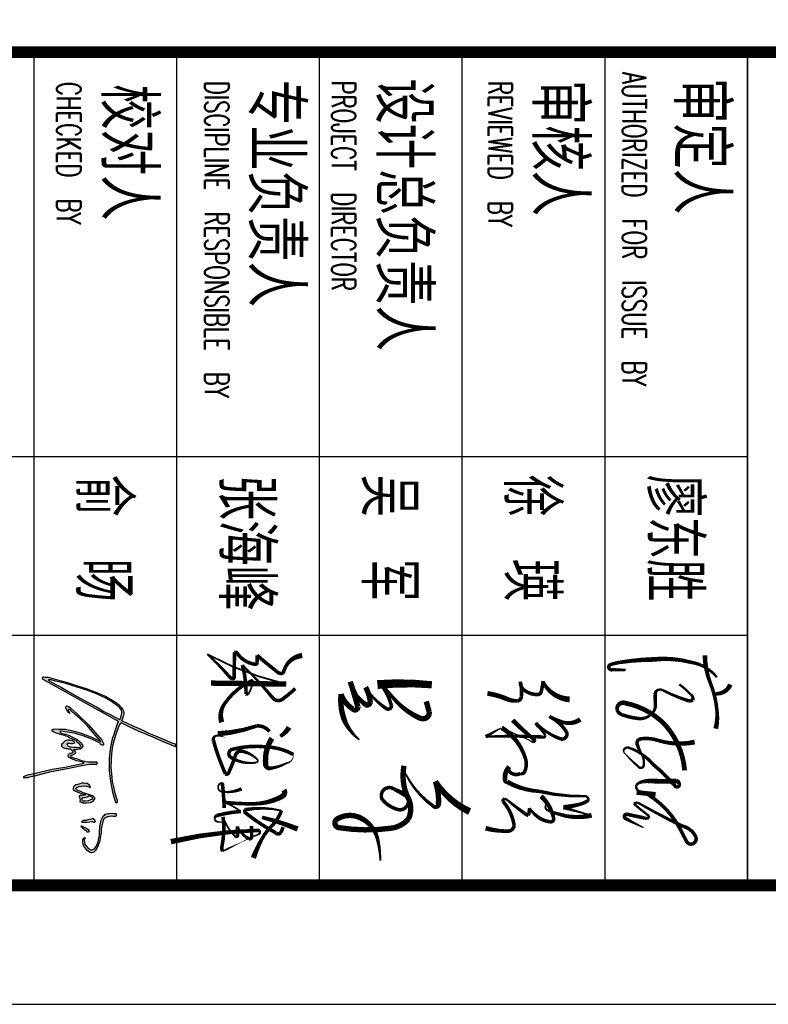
# Model space of a CAD drawing. Extents: x 1779708 to 7299578, y -1121471 to 88434.
# Tile 51 of 100: x 4206907 to 4216349, y -1084792 to -1072383. Entities that reach past the tile are written whole.
import ezdxf

# ---------------------------------------------------------------- set-up
doc = ezdxf.new("R2010")
doc.units = 0
doc.header["$LTSCALE"] = 1000
doc.header["$MEASUREMENT"] = 0
for name, color, linetype in [('PUB_TEXT', 7, 'CONTINUOUS'), ('PUB_TITLE', 4, 'CONTINUOUS'), ('WINDOW', 2, 'CONTINUOUS'), ('修改', 6, 'CONTINUOUS'), ('电子签', 2, 'CONTINUOUS'), ('通-图框－文字', 4, 'CONTINUOUS')]:
    doc.layers.add(name, color=color, linetype=linetype)
doc.styles.add('-宋体', font='simhei.ttf', dxfattribs={"width": 0.7})
doc.styles.add('dim_font', font='SIMPLEX.shx', dxfattribs={"width": 0.8})
doc.styles.add('仿宋', font='txt', dxfattribs={"width": 0.7})

# ---------------------------------------------------------------- blocks, each defined once
blk = doc.blocks.new('A$C2DEF362E')
at = {"layer": 'PUB_TEXT'}
h = blk.add_hatch(color=256, dxfattribs=at)
h.dxf.hatch_style = 1
h.paths.add_polyline_path([(32593, 42092), (34565, 41342), (36866, 40638), (38650, 40028), (42928, 39185), (45558, 38763), (48891, 38435), (55190, 38435), (60871, 39091), (66370, 40126), (69985, 41158), (71629, 41768), (71905, 42256), (71702, 42623), (71188, 42751), (70655, 42843), (69754, 42494), (66925, 41537), (63588, 40800), (60744, 40266), (56780, 39805), (53272, 39547), (49382, 39602), (46318, 39787), (42185, 40415), (38996, 41170), (35600, 42297), (32724, 43291), (30088, 44544), (32222, 48729), (34582, 53924), (37415, 60628), (39633, 65720), (42653, 72804), (42334, 73188), (41802, 73188), (41448, 72952), (40976, 71566), (39116, 67318), (37253, 62794), (35747, 59284), (33767, 55027), (31966, 50868), (29187, 45103), (27944, 45602), (27147, 45779), (26667, 45971), (26228, 46110), (25661, 46202), (24980, 46191), (24286, 46064), (23893, 45844), (23211, 45613), (22241, 44872), (21028, 43690), (19283, 41178), (16550, 36576), (14890, 32519), (13851, 29782), (12635, 26613), (11300, 22693), (9669, 17443), (8424, 12995), (7386, 9284), (6764, 6885), (6734, 5109), (6497, 4398), (6497, 3894), (6912, 3687), (7456, 3530), (29463, 43175)])
h.paths.add_polyline_path([(28653, 44045), (28534, 43853), (25969, 39056), (24328, 35741), (22210, 32136), (19763, 27564), (16353, 21497), (13798, 16947), (11782, 13532), (10347, 10757), (8274, 6976), (8234, 6835), (8097, 6835), (7918, 6851), (7859, 7179), (7967, 8323), (8535, 10443), (9880, 15858), (11045, 19619), (12362, 23988), (13707, 27720), (15024, 31345), (16160, 34092), (17683, 37107), (19177, 39704), (21563, 42890), (22347, 43803), (23149, 44455), (23728, 44810), (24418, 45071), (25220, 45052), (25911, 44922), (26564, 44754), (27478, 44493)], flags=16)
h.paths.add_polyline_path([(41155, 33779), (41545, 34169), (41769, 34464), (41970, 34842), (41899, 35078), (41816, 35349), (41734, 35503), (41450, 35550), (41072, 35585), (40670, 35373), (39337, 34574), (31294, 27701), (25884, 22056), (22244, 18083), (21773, 17235), (21478, 16635), (21549, 16223), (21890, 15906), (22420, 15953), (23316, 16306), (24046, 16612), (24694, 17118), (25365, 17953), (23810, 17129), (23702, 17058), (23458, 17058), (23306, 17149), (23245, 17240), (23306, 17453), (23367, 17819), (23519, 18337), (24129, 18793), (25805, 20590), (28152, 23301), (31571, 26871), (34711, 29612), (38399, 32657), (39953, 34058), (39496, 33145), (37515, 28845), (35564, 23324), (34225, 18779), (33981, 17073), (33646, 15703), (33646, 14272), (33646, 13145), (33524, 11988), (33371, 10343), (33554, 9277), (33859, 8760), (34682, 8729), (34865, 9186), (35292, 10008), (35779, 11348), (36607, 14548), (37186, 16010), (37491, 16863), (38070, 17624), (38345, 18477), (38741, 19451), (39198, 20152), (39442, 20669), (40021, 21553), (40600, 22162), (41179, 22832), (41545, 23197), (42033, 23532), (42581, 23684), (42978, 23349), (43161, 22588), (42978, 21461), (42917, 19817), (42825, 18842), (42734, 17959), (42307, 16984), (41941, 16832), (41301, 16345), (41027, 16741), (41027, 17594), (41210, 18324), (41240, 19147), (41057, 19756), (40844, 20395), (40509, 20456), (40173, 20213), (39686, 19695), (39351, 18964), (39076, 17929), (39046, 16924), (39411, 15766), (39930, 15127), (40600, 14548), (41179, 13817), (42581, 13848), (43222, 14487), (43745, 16102), (43867, 16802), (43897, 17290), (44050, 17960), (44324, 18508), (44476, 18995), (44720, 19239), (45086, 19391), (45269, 19696), (45665, 19574), (45940, 19056), (46092, 17990), (46763, 17198), (47433, 17137), (48226, 17625), (49171, 19330), (50085, 21401), (50634, 24111), (50938, 25238), (51304, 25269), (53258, 15387), (54426, 8697), (56851, -1483), (57235, -3130), (57490, -4432), (57855, -5252), (58190, -6012), (58555, -5921), (58981, -5647), (58889, -4851), (58833, -4046), (58564, -2959), (57990, -472), (55991, 7377), (54184, 16702), (53558, 20078), (52704, 24264), (52039, 28168), (52001, 28963), (52020, 29549), (52039, 30363), (51963, 31252), (51907, 31706), (51395, 31971), (50808, 32047), (50524, 31952), (50524, 31328), (50562, 30401), (50619, 27544), (50345, 26249), (49811, 24092), (48835, 21392), (48419, 20069), (48059, 19067), (47719, 18330), (47303, 18481), (47208, 18651), (47132, 18954), (47094, 19294), (47000, 19710), (46754, 20050), (46489, 20428), (46205, 20693), (45997, 20825), (45657, 20844), (45202, 20711), (44711, 20485), (44370, 19842), (44294, 20012), (44238, 20277), (44238, 20560), (44200, 21127), (44067, 21959), (44048, 22715), (43916, 23566), (43689, 24076), (43008, 24473), (42383, 24662), (41797, 24624), (40302, 23434), (38844, 21536), (37652, 19400), (36687, 17396), (35987, 15109), (35628, 13446), (34909, 12746), (34701, 12916), (34573, 13555), (35117, 16667), (35692, 20232), (37113, 24983), (38807, 29400), (40115, 32210), (40493, 33036), (40659, 33295), (40859, 33626)])
h.paths.add_polyline_path([(63932, 21562), (63530, 22270), (63453, 22921), (63146, 24108), (63031, 25468), (63261, 26598), (63645, 27785), (63875, 28494), (63606, 28666), (63320, 28610), (62566, 28084), (62207, 27498), (61919, 27008), (61800, 26482), (61728, 25215), (61721, 24153), (62285, 22057), (62534, 21138), (63033, 20429), (63589, 19816), (64470, 19702), (64873, 19721), (65544, 20123), (65850, 20870), (66214, 21846), (66636, 23053), (66904, 23780), (67134, 24661), (67364, 25523), (67614, 26117), (67805, 26385), (67959, 25657), (68016, 24049), (67978, 23723), (68342, 23091), (68534, 22842), (69224, 22976), (69722, 23225), (70297, 23283), (70949, 23148), (71351, 23148), (71562, 24259), (71811, 24795), (71888, 25983), (71888, 26710), (71773, 28689), (71351, 29435), (71006, 30125), (70297, 30718), (69760, 31044), (69453, 31140), (69185, 30872), (68706, 30412), (68323, 29799), (67958, 28823), (67613, 27942), (67345, 27157), (67000, 26257), (66655, 24954), (66061, 23671), (65408, 22021), (65121, 21370), (64431, 21140), (64162, 21428)], flags=17)
h.paths.add_polyline_path([(69434, 24282), (69261, 24645), (69281, 25239), (69281, 26043), (69108, 26675), (68936, 27231), (68303, 27709), (68279, 27992), (68399, 28437), (68821, 28935), (68936, 29452), (69319, 29835), (69741, 29873), (70066, 29337), (70661, 27709), (70891, 25852), (70833, 24684), (70296, 24262)], flags=16)
h.paths.add_polyline_path([(80848, 26411), (80840, 25835), (80977, 25176), (81219, 24707), (81462, 24313), (81772, 24215), (81932, 24283), (82113, 24593), (82076, 25025), (82068, 26768), (81947, 28323), (81817, 29788), (81817, 30189), (81939, 30326), (82166, 30560), (82090, 30977), (81787, 31219), (81613, 31128), (81408, 30916), (80908, 30931), (80521, 30788), (79938, 29888), (80046, 29814), (80221, 29291), (80376, 28012)])
h.paths.add_polyline_path([(86255, 26179), (86627, 26566), (87022, 26741), (87196, 26938), (87105, 27203), (87090, 27590), (87045, 27803), (86862, 27954), (86589, 27992), (86247, 27825), (85708, 27514), (85130, 26723), (84720, 25798), (84151, 24804), (83868, 24039), (83943, 23964), (84016, 23734), (84199, 23806), (84478, 24086), (84867, 24426), (85837, 25436), (86149, 25709)])
h.paths.add_polyline_path([(82437, 35114), (80970, 35442), (79870, 36040), (79405, 37069), (78942, 37821), (78845, 38766), (78710, 39749), (78826, 40521), (78901, 41882), (78534, 42306), (78109, 42422), (77587, 42088), (77606, 41124), (77490, 40294), (77606, 38462), (77876, 37055), (78050, 36245), (78417, 35878), (78764, 35300), (80041, 34597), (81064, 34153), (82473, 33806), (84403, 33498), (86896, 33225), (88691, 33167), (90139, 32936), (91702, 32666), (93751, 31987), (95121, 31215), (96009, 30463), (96395, 29731), (96511, 29422), (96472, 29133), (96298, 28786), (96144, 28439), (95932, 28053), (95604, 27590), (95063, 27282), (94542, 26780), (93345, 25912), (92438, 25700), (91338, 25662), (90778, 25681), (90450, 26009), (90122, 26067), (90141, 25700), (90508, 24967), (91261, 24601), (92110, 24524), (93384, 24717), (95005, 25411), (96298, 26664), (97476, 28516), (97669, 29075), (97727, 29499), (97514, 30097), (97418, 30695), (96916, 31235), (96318, 31678), (95488, 32237), (93847, 32912), (92535, 33395), (91840, 33703), (90084, 33954), (87340, 34381), (85506, 34401), (83885, 34786)])
for points in [[(7456, 3530), (29463, 43175), (32593, 42092), (34565, 41342), (36866, 40638), (38650, 40028), (42928, 39185), (45558, 38763), (48891, 38435), (55190, 38435), (60871, 39091), (66370, 40126), (69985, 41158), (71629, 41768), (71905, 42256), (71702, 42623), (71188, 42751), (70655, 42843), (69754, 42494), (66925, 41537), (63588, 40800), (60744, 40266), (56780, 39805), (53272, 39547), (49382, 39602), (46318, 39787), (42185, 40415), (38996, 41170), (35600, 42297), (32724, 43291), (30088, 44544), (32222, 48729), (34582, 53924), (37415, 60628), (39633, 65720), (42653, 72804), (42334, 73188), (41802, 73188), (41448, 72952), (40976, 71566), (39116, 67318), (37253, 62794), (35747, 59284), (33767, 55027), (31966, 50868), (29187, 45103), (27944, 45602), (27147, 45779), (26667, 45971), (26228, 46110), (25661, 46202), (24980, 46191), (24286, 46064), (23893, 45844), (23211, 45613), (22241, 44872), (21028, 43690), (19283, 41178), (16550, 36576), (14890, 32519), (13851, 29782), (12635, 26613), (11300, 22693), (9669, 17443), (8424, 12995), (7386, 9284), (6764, 6885), (6734, 5109), (6497, 4398), (6497, 3894), (6912, 3687), (7456, 3530)], [(8274, 6976), (10347, 10757), (11782, 13532), (13798, 16947), (16353, 21497), (19763, 27564), (22210, 32136), (24328, 35741), (25969, 39056), (28534, 43853), (28653, 44045), (27478, 44493), (26564, 44754), (25911, 44922), (25220, 45052), (24418, 45071), (23728, 44810), (23149, 44455), (22347, 43803), (21563, 42890), (19177, 39704), (17683, 37107), (16160, 34092), (15024, 31345), (13707, 27720), (12362, 23988), (11045, 19619), (9880, 15858), (8535, 10443), (7967, 8323), (7859, 7179), (7918, 6851), (8097, 6835), (8234, 6835), (8274, 6976)], [(77587, 42088), (77606, 41124), (77490, 40294), (77606, 38462), (77876, 37055), (78050, 36245), (78417, 35878), (78764, 35300), (80041, 34597), (81064, 34153), (82473, 33806), (84403, 33498), (86896, 33225), (88691, 33167), (90139, 32936), (91702, 32666), (93751, 31987), (95121, 31215), (96009, 30463), (96395, 29731), (96511, 29422), (96472, 29133), (96298, 28786), (96144, 28439), (95932, 28053), (95604, 27590), (95063, 27282), (94542, 26780), (93345, 25912), (92438, 25700), (91338, 25662), (90778, 25681), (90450, 26009), (90122, 26067), (90141, 25700), (90508, 24967), (91261, 24601), (92110, 24524), (93384, 24717), (95005, 25411), (96298, 26664), (97476, 28516), (97669, 29075), (97727, 29499), (97514, 30097), (97418, 30695), (96916, 31235), (96318, 31678), (95488, 32237), (93847, 32912), (92535, 33395), (91840, 33703), (90084, 33954), (87340, 34381), (85506, 34401), (83885, 34786), (82437, 35114), (80970, 35442), (79870, 36040), (79405, 37069), (78942, 37821), (78845, 38766), (78710, 39749), (78826, 40521), (78901, 41882), (78534, 42306), (78109, 42422), (77587, 42088)], [(23810, 17129), (25365, 17953), (24694, 17118), (24046, 16612), (23316, 16306), (22420, 15953), (21890, 15906), (21549, 16223), (21478, 16635), (21773, 17235), (22244, 18083), (25884, 22056), (31294, 27701), (39337, 34574), (40670, 35373), (41072, 35585), (41450, 35550), (41734, 35503), (41816, 35349), (41899, 35078), (41970, 34842), (41769, 34464), (41545, 34169), (41155, 33779), (40859, 33626), (40659, 33295), (40493, 33036), (40115, 32210), (38807, 29400), (37113, 24983), (35692, 20232), (35117, 16667), (34573, 13555), (34701, 12916), (34909, 12746), (35628, 13446), (35987, 15109), (36687, 17396), (37652, 19400), (38844, 21536), (40302, 23434), (41797, 24624), (42383, 24662), (43008, 24473), (43689, 24076), (43916, 23566), (44048, 22715), (44067, 21959), (44200, 21127), (44238, 20560), (44238, 20277), (44294, 20012), (44370, 19842), (44711, 20485), (45202, 20711), (45657, 20844), (45997, 20825), (46205, 20693), (46489, 20428), (46754, 20050), (47000, 19710), (47094, 19294), (47132, 18954), (47208, 18651), (47303, 18481), (47719, 18330), (48059, 19067), (48419, 20069), (48835, 21392), (49811, 24092), (50345, 26249), (50619, 27544), (50562, 30401), (50524, 31328), (50524, 31952), (50808, 32047), (51395, 31971), (51907, 31706), (51963, 31252), (52039, 30363), (52020, 29549), (52001, 28963), (52039, 28168), (52704, 24264), (53558, 20078), (54184, 16702), (55991, 7377), (57990, -472), (58564, -2959), (58833, -4046), (58889, -4851), (58981, -5647), (58555, -5921), (58190, -6012), (57855, -5252), (57490, -4432), (57235, -3130), (56851, -1483), (54426, 8697), (53258, 15387), (51304, 25269), (50938, 25238), (50634, 24111), (50085, 21401), (49171, 19330), (48226, 17625), (47433, 17137), (46763, 17198), (46092, 17990), (45940, 19056), (45665, 19574), (45269, 19696), (45086, 19391), (44720, 19239), (44476, 18995), (44324, 18508), (44050, 17960), (43897, 17290), (43867, 16802), (43745, 16102), (43222, 14487), (42581, 13848), (41179, 13817), (40600, 14548), (39930, 15127), (39411, 15766), (39046, 16924), (39076, 17929), (39351, 18964), (39686, 19695), (40173, 20213), (40509, 20456), (40844, 20395), (41057, 19756), (41240, 19147), (41210, 18324), (41027, 17594), (41027, 16741), (41301, 16345), (41941, 16832), (42307, 16984), (42734, 17959), (42825, 18842), (42917, 19817), (42978, 21461), (43161, 22588), (42978, 23349), (42581, 23684), (42033, 23532), (41545, 23197), (41179, 22832), (40600, 22162), (40021, 21553), (39442, 20669), (39198, 20152), (38741, 19451), (38345, 18477), (38070, 17624), (37491, 16863), (37186, 16010), (36607, 14548), (35779, 11348), (35292, 10008), (34865, 9186), (34682, 8729), (33859, 8760), (33554, 9277), (33371, 10343), (33524, 11988), (33646, 13145), (33646, 14272), (33646, 15703), (33981, 17073), (34225, 18779), (35564, 23324), (37515, 28845), (39496, 33145), (39953, 34058), (38399, 32657), (34711, 29612), (31571, 26871), (28152, 23301), (25805, 20590), (24129, 18793), (23519, 18337), (23367, 17819), (23306, 17453), (23245, 17240), (23306, 17149), (23458, 17058), (23702, 17058), (23810, 17129)], [(63320, 28610), (62566, 28084), (62207, 27498), (61919, 27008), (61800, 26482), (61728, 25215), (61721, 24153), (62285, 22057), (62534, 21138), (63033, 20429), (63589, 19816), (64470, 19702), (64873, 19721), (65544, 20123), (65850, 20870), (66214, 21846), (66636, 23053), (66904, 23780), (67134, 24661), (67364, 25523), (67614, 26117), (67805, 26385), (67959, 25657), (68016, 24049), (67978, 23723), (68342, 23091), (68534, 22842), (69224, 22976), (69722, 23225), (70297, 23283), (70949, 23148), (71351, 23148), (71562, 24259), (71811, 24795), (71888, 25983), (71888, 26710), (71773, 28689), (71351, 29435), (71006, 30125), (70297, 30718), (69760, 31044), (69453, 31140), (69185, 30872), (68706, 30412), (68323, 29799), (67958, 28823), (67613, 27942), (67345, 27157), (67000, 26257), (66655, 24954), (66061, 23671), (65408, 22021), (65121, 21370), (64431, 21140), (64162, 21428), (63932, 21562), (63530, 22270), (63453, 22921), (63146, 24108), (63031, 25468), (63261, 26598), (63645, 27785), (63875, 28494), (63606, 28666), (63320, 28610)], [(79938, 29888), (80521, 30788), (80908, 30931), (81408, 30916), (81613, 31128), (81787, 31219), (82090, 30977), (82166, 30560), (81939, 30326), (81817, 30189), (81817, 29788), (81947, 28323), (82068, 26768), (82076, 25025), (82113, 24593), (81932, 24283), (81772, 24215), (81462, 24313), (81219, 24707), (80977, 25176), (80840, 25835), (80848, 26411), (80376, 28012), (80221, 29291), (80046, 29814), (79938, 29888)], [(68303, 27709), (68936, 27231), (69108, 26675), (69281, 26043), (69281, 25239), (69261, 24645), (69434, 24282), (70296, 24262), (70833, 24684), (70891, 25852), (70661, 27709), (70066, 29337), (69741, 29873), (69319, 29835), (68936, 29452), (68821, 28935), (68399, 28437), (68279, 27992), (68303, 27709)], [(83868, 24039), (84151, 24804), (84720, 25798), (85130, 26723), (85708, 27514), (86247, 27825), (86589, 27992), (86862, 27954), (87045, 27803), (87090, 27590), (87105, 27203), (87196, 26938), (87022, 26741), (86627, 26566), (86255, 26179), (86149, 25709), (85837, 25436), (84867, 24426), (84478, 24086), (84199, 23806), (84016, 23734), (83943, 23964), (83868, 24039)]]:
    blk.add_lwpolyline(points, dxfattribs=at)
blk = doc.blocks.new('A$C36B43F05')
at = {"layer": 'PUB_TITLE'}
for p, q in [((33000, 12000), (33000, 1500)), ((34800, 12000), (34800, 1500)), ((36600, 12000), (36600, 1500)), ((38400, 12000), (38400, 1500)), ((40200, 12000), (40200, 1500)), ((42000, 1500), (42000, 12000))]:
    blk.add_line(p, q, dxfattribs=at)
blk.add_lwpolyline([(0, 0), (126150, 0), (126150, 178350), (0, 178350)], close=True, dxfattribs=at)
at = {"layer": 'PUB_TITLE', "const_width": 150}
blk.add_lwpolyline([(1500, 1500), (124650, 1500), (124650, 174600), (1500, 174600)], close=True, dxfattribs=at)
blk.add_lwpolyline([(124650, 12000), (1500, 12000)], dxfattribs=at)
at = {"layer": 'PUB_TITLE'}
for points in [[(42000, 12000), (42000, 1500)], [(42000, 6900), (29400, 6900)], [(42000, 4650), (29400, 4650)]]:
    blk.add_lwpolyline(points, dxfattribs=at)
at = {"layer": '电子签'}
for points in [[(36385, 4395, 67.5, 45, 0.246017), (36181, 4263, 45, 45, 0.052833), (36151, 4193, 45, 45, -0.323811), (36120, 4170, 45, 45, -0.226798), (36062, 4197, 45, 45, -0.015284), (35816, 4399, 45, 45, 0), (35817, 4304, 45, 45, -0.420426), (35792, 4285, 45, 45, -0.211322), (35566, 4424, 45, 45, 0.335582), (35532, 4435, 45, 45, 0.003822), (35527, 4122, 45, 45, -0.528852), (35501, 4105, 45, 45, -0.119655), (35469, 4127, 45, 22.5, 0.033989), (35187, 4413, 22.5, 22.5, 0.067368), (36183, 4036, 67.5, 67.5, 0), (35236, 4048, 67.5, 67.5, 0)], [(41615, 4122, 30, 45, 0.184781), (41293, 4310, 45, 60, 0.092155), (40800, 4346, 60, 45, 0.033489), (40386, 4309, 45, 45, 0.03291), (40276, 4282, 45, 45, 0.944278), (40290, 4217, 45, 45, 0.007556), (40290, 4217, 45, 30, 0), (40464, 4214, 0, 0, 0)], [(41464, 4400, 60, 45, 0.091809), (41531, 4053, 45, 45, -0.076404), (41616, 3702, 45, 60, -0.084603), (41601, 3475, 60, 60, 1.039532)], [(36298, 3979, 45, 45, -0.027777), (36137, 3846, 45, 45, -0.405077), (36014, 3862, 45, 22.5, 0.02541), (35631, 4277, 45, 45, -0.067135), (35678, 3912, 45, 22.5, 0.427654), (35709, 3915, 22.5, 22.5, 0.1106), (35764, 4086, 45, 45, 0.137464), (35404, 3786, 45, 67.5, 0.237029), (35371, 3555, 67.5, 67.5, 0.809118)], [(37950, 3818, 67.5, 67.5, 0), (37987, 3683, 67.5, 67.5, -0.458975), (37908, 3600, 67.5, 67.5, -0.110796), (37849, 3616, 67.5, 45, -0.110252), (37523, 3873, 45, 22.5, 0.03889), (37347, 4071, 45, 45, -0.117305), (37510, 3765, 45, 45, -0.624623), (37444, 3728, 45, 22.5, -0.10688), (37184, 3996, 67.5, 67.5, -0.104917), (37244, 3809, 67.5, 67.5, -0.513789), (37187, 3776, 67.5, 45, -0.08355), (37071, 3892, 45, 22.5, 0.031953), (36992, 4066, 67.5, 67.5, -0.005633), (37088, 3748, 67.5, 67.5, -0.675043), (37027, 3720, 67.5, 67.5, -0.173232), (36875, 3909, 67.5, 67.5, 0.107096), (36909, 3604, 67.5, 45, 0.090302), (36992, 3453, 45, 22.5, 0.082167), (37107, 3335, 22.5, 22.5, 0.087567)], [(38020, 4027, 90, 112, 0.047203), (37334, 4030, 112, 112, 0.150818)], [(39758, 3842, 75, 45, -0.247192), (39434, 4041, 45, 45, -0.132045), (39424, 4075, 45, 45, -0.034515), (39399, 3939, 45, 45, -0.338149), (39355, 3904, 45, 45, -0.193076), (39164, 3977, 45, 45, -0.156137), (39136, 4065, 45, 45, -0.088824), (39149, 3879, 45, 45, -0.381284), (39096, 3823, 45, 60, -0.098201), (38976, 3845, 60, 60, 0.063655), (38721, 3919, 60, 60, 5.555951)], [(41141, 4032, 30, 30, -0.053718), (41286, 3904, 30, 45, -0.314478), (41311, 3837, 45, 45, -0.157331), (41262, 3824, 45, 30, -0.043193), (40951, 3950, 30, 30, 0.155023), (40885, 3967, 30, 45, 0.341741), (40836, 3905, 45, 45, -0.004522), (40839, 3791, 45, 30, -0.261217), (40787, 3656, 30, 45, -0.213293), (40631, 3601, 45, 45, -0.061379), (40431, 3646, 45, 45, -0.24786), (40358, 3707, 45, 60, -0.583549), (40457, 3797, 60, 60, -0.151018), (40960, 3525, 60, 60, -0.164978), (41208, 2948, 60, 60, -0.056318)], [(41785, 4031, 60, 45, -0.327041), (41598, 3915, 45, 45, 1.316007)], [(39041, 3581, 60, 45, 0.033738), (39311, 3337, 45, 30, -0.703228), (39301, 3307, 30, 15, -0.218795), (39263, 3323, 15, 15, -0.001701), (38901, 3485, 60, 45, -0.186706), (39202, 3093, 45, 45, -0.183379), (39190, 2931, 45, 45, -0.383493), (39137, 2909, 45, 45, -0.316646), (39006, 2926, 45, 45, -0.368024), (38998, 2994, 60, 60, 0.245008), (38945, 2826, 60, 60, 0.333221), (38968, 2805, 60, 45, 0.113678), (39376, 2684, 45, 30, 0.064703), (39953, 2623, 30, 30, -0.275634), (39987, 2604, 30, 45, -0.443227), (39977, 2559, 45, 45, -0.070191), (39887, 2521, 45, 60, -0.02646), (39680, 2481, 45, 30, 0), (39811, 2442, 30, 15, 0), (40035, 2382, 60, 45, -0.137858), (39636, 2393, 45, 30, -0.030787), (39482, 2445, 30, 15, -0.640561), (39477, 2531, 15, 15, 0), (39397, 2622, 60, 45, -0.163108), (39558, 2339, 45, 45, -0.468432), (39510, 2301, 45, 45, -0.131023), (39359, 2360, 45, 30, -0.072844), (39249, 2473, 45, 45, -0.107963), (39237, 2381, 45, 45, -0.105878), (39186, 2410, 45, 30, -0.020312), (38977, 2570, 30, 30, 0.069667), (38936, 2594, 30, 45, 0.312264), (38916, 2560, 45, 45, -0.143223), (39059, 2252, 45, 45, -0.41006), (38958, 2182, 45, 60, -0.065907), (38698, 2219, 60, 60, -400.829791)], [(39892, 3591, 60, 45, -0.235253), (39670, 3556, 45, 45, -0.048503), (39501, 3628, 45, 45, -0.143864), (39721, 3428, 45, 45, -0.569528), (39652, 3343, 45, 30, -0.120767), (39355, 3528, 30, 30, 1.123766), (39332, 3523, 30, 30, -0.081293), (39451, 3391, 30, 45, -0.556039), (39419, 3369, 45, 30, 0.023181), (38699, 3373, 45, 30, 0), (38786, 3423, 30, 15, 0), (38891, 3482, 15, 15, 0)], [(35972, 3438, 45, 45, 0.254427), (35810, 3508, 45, 67.5, -0.068566), (35319, 3409, 67.5, 67.5, 1.446989)], [(36219, 3491, 67.5, 45, -0.12645), (36108, 3378, 45, 45, 0.087592)], [(36003, 3352, 67.5, 67.5, 0.172227), (35925, 3019, 67.5, 45, 0.450369), (35987, 2975, 45, 22.5, 0.086705), (36191, 3041, 22.5, 4.5, 0.402521), (36274, 3149, 45, 45, 0.116805), (35936, 3244, 45, 45, 0.091359), (35509, 3215, 45, 45, 0.620885), (35479, 3116, 45, 22.5, 0.184605), (35807, 3047, 22.5, 22.5, 0.615478), (35815, 3090, 22.5, 45, 0.13884), (35629, 3190, 45, 45, 0.432173), (35542, 3130, 45, 45, -0.020207), (35459, 2921, 45, 45, -0.490589), (35417, 2905, 45, 45, 0), (35392, 2961, 45, 45, -0.035881), (35264, 3331, 45, 22.5, -0.448045), (35312, 3386, 22.5, 4.5, -0.065102), (35412, 3364, 4.5, 4.5, -0.780213)], [(41335, 3305, 60, 45, -0.12764), (40874, 3326, 45, 45, 0.112907), (40655, 3346, 45, 45, 0.465956), (40610, 3277, 45, 30, 0.058394), (40670, 3142, 30, 30, -0.191784), (40691, 3006, 30, 30, -0.327353), (40660, 2979, 30, 30, -0.288302), (40623, 2998, 30, 15, -0.038889), (40448, 3169, 15, 30, -0.393879), (40450, 3220, 30, 30, -0.287045), (40508, 3233, 30, 45, -0.136068), (40804, 3030, 45, 45, -0.042034), (41088, 2752, 45, 45, 0.897281), (41139, 2777, 45, 60, 0.357357), (41101, 2813, 60, 60, -0.016292), (40779, 2814, 60, 45, 0.079084), (40684, 2806, 45, 30, 0.154198), (40602, 2768, 30, 30, 0.545489), (40661, 2681, 30, 15, -0.011781), (40842, 2645, 60, 60, 0), (40602, 2671, 60, 60, 0)], [(38497, 2429, 90, 67.5, -0.143271), (38065, 2809, 67.5, 67.5, -0.095886), (38104, 2525, 67.5, 45, -0.639798), (38039, 2497, 45, 22.5, -0.123163), (37689, 2905, 22.5, 22.5, -0.171939), (37669, 3006, 67.5, 67.5, 0.147325), (37706, 2630, 67.5, 45, 0.018524), (37547, 2710, 45, 45, 0.835771), (37398, 2576, 45, 45, 0.16078), (37612, 2450, 45, 45, 0.598796), (37706, 2630, 67.5, 67.5, -0.252908), (37726, 2337, 67.5, 67.5, -0.181147), (37505, 2219, 67.5, 67.5, -0.074141), (36845, 2227, 67.5, 67.5, -0.683518), (36825, 2335, 67.5, 67.5, -0.258332), (37124, 2348, 67.5, 45, -0.222176), (37336, 2083, 45, 22.5, -0.053843), (37371, 1809, 22.5, 22.5, 0.979743)], [(36155, 2702, 67.5, 67.5, -0.367749), (36139, 2623, 67.5, 45, -0.121697), (35778, 2527, 45, 45, -0.028386), (35400, 2545, 22.5, 22.5, -0.073844), (35612, 2430, 45, 45, 0.052443), (35305, 2378, 45, 22.5, 0.26556), (35281, 2338, 22.5, 22.5, 0.350925), (35318, 2301, 22.5, 4.5, -0.017634), (35395, 2291, 0, 0, 0)], [(35621, 2716, 45, 22.5, -0.132428), (35378, 2677, 22.5, 22.5, -0.568723), (35335, 2768, 22.5, 22.5, -0.227954), (35377, 2792, 45, 45, -0.024915), (35401, 2475, 45, 45, 0.27376)], [(40743, 2646, 45, 45, -0.139001), (41159, 2195, 45, 45, 0.005171), (41234, 2051, 45, 45, 0.435568), (41321, 2028, 45, 45, 0.382326), (41346, 2116, 45, 45, 0.226723), (41187, 2243, 45, 30, -0.020271), (40664, 2516, 30, 30, 0.049309), (40610, 2544, 30, 30, 0), (40566, 2529, 30, 30, 0.023464), (40733, 2394, 30, 30, -0.203022), (40761, 2350, 30, 45, -0.187391), (40695, 2350, 45, 45, -0.006584), (40479, 2396, 45, 45, 0.871812), (40469, 2339, 45, 30, 0), (40560, 2290, 30, 15, 0), (40692, 2226, 15, 15, 0)], [(36144, 2235, 45, 45, -0.054256), (36114, 2163, 45, 45, -0.443546), (36055, 2159, 45, 45, -0.046016), (35671, 2412, 45, 45, -0.563395), (35676, 2455, 45, 22.5, -0.097129), (36123, 2442, 45, 45, -0.124783), (35991, 2239, 45, 45, 0.064384), (35875, 2081, 45, 67.5, 0.038688), (35769, 1845, 0, 0, 0)], [(35744, 2248, 45, 45, 0.00461), (35749, 2117, 45, 45, -0.448412), (35716, 2085, 45, 22.5, -0.172205), (35569, 2243, 45, 45, 0.013626), (35569, 2128, 45, 22.5, -0.751538), (35537, 2118, 22.5, 22.5, -0.118195), (35387, 2363, 45, 45, -0.085174), (35372, 1984, 45, 45, 0.163267), (35381, 1930, 22.5, 22.5, 0.026692), (35462, 1969, 22.5, 4.5, 0.006484), (35614, 2041, 4.5, 22.5, -0.021311), (35834, 2143, 22.5, 45, 0.842962), (35827, 2192, 45, 67.5, 0.050055), (34729, 2050, 67.5, 67.5, 1.205466)], [(36327, 2209, 67.5, 45, 0.039801), (35878, 2356, 45, 45, 2.052854)]]:
    blk.add_lwpolyline(points, format="xyseb", dxfattribs=at)
at = {"layer": 'WINDOW', "xscale": 0.0242263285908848, "yscale": 0.0242263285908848, "zscale": 0.0242263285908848, "rotation": 270}
blk.add_blockref('A$C2DEF362E', (33019, 4281), dxfattribs=at)
at = {"layer": '通-图框－文字', "color": 4, "style": 'dim_font', "width": 0.65}
for s, p in [('AUTHORIZED  FOR  ISSUE  BY', (40425, 11750)), ('CHECKED  BY', (33292, 11625)), ('DISCIPLINE  RESPONSIBLE  BY', (35159, 11638)), ('PROJECT  DIRECTOR', (36757, 11641)), ('REVIEWED  BY', (38735, 11638))]:
    blk.add_text(s, height=300, rotation=270, dxfattribs=at).set_placement(p)
at = {"layer": '通-图框－文字'}
for s, style, width, p in [('校对人', '仿宋', 0.7, (33917, 11597)), ('专业负责人', '仿宋', 0.7, (35773, 11652)), ('设计总负责人', '仿宋', 0.7, (37384, 11671)), ('审核人', '仿宋', 0.7, (39351, 11652)), ('审定人', '仿宋', 0.7, (41139, 11675)), ('俞  旸', '-宋体', 0.65, (33600, 6675)), ('张海峰', '仿宋', 0.7, (35400, 6675)), ('吴  军', '-宋体', 0.65, (37200, 6675)), ('徐  瑛', '-宋体', 0.65, (39000, 6675)), ('廖东胜', '-宋体', 0.65, (40800, 6675))]:
    blk.add_text(s, height=600, rotation=270, dxfattribs=dict(at, style=style, width=width)).set_placement(p)

msp = doc.modelspace()

# ---------------------------------------------------------------- block references
at = {"layer": '修改'}
msp.add_blockref('A$C36B43F05', (4174084.8, -1084792.1), dxfattribs=at)

doc.saveas('drawing.dxf')
